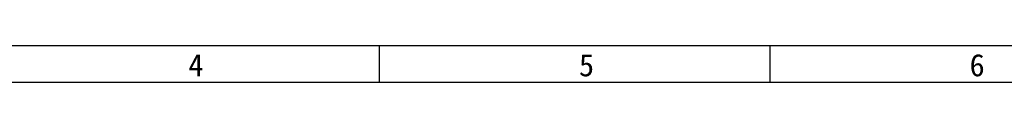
# Model space of a CAD drawing. Header units: millimetres. Extents: x 0 to 420, y 0 to 297.
# Tile 5 of 6: x 162 to 294, y 292 to 297. Entities that reach past the tile are written whole.
import ezdxf

# ---------------------------------------------------------------- set-up
doc = ezdxf.new("R2010")
doc.units = ezdxf.units.MM
doc.header["$LTSCALE"] = 23.1
doc.layers.get('0').update_dxf_attribs({"linetype": 'CONTINUOUS'})
doc.styles.add('TEXTSTYLE_3', font='simfang.ttf')

msp = doc.modelspace()

# ---------------------------------------------------------------- linework, layer by layer
at = {"color": 7}
for p, q in [((0, 297), (420, 297)), ((209.997, 291.996), (209.997, 296.996)), ((262.496, 291.996), (262.496, 296.996)), ((415, 292), (25, 292))]:
    msp.add_line(p, q, dxfattribs=at)

# ---------------------------------------------------------------- texts
at = {"color": 3, "style": 'TEXTSTYLE_3'}
for s, p in [('4', (184.316, 292.843)), ('5', (236.815, 292.843)), ('6', (289.315, 292.843))]:
    msp.add_text(s, height=3, dxfattribs=at).set_placement(p)

doc.saveas('drawing.dxf')
